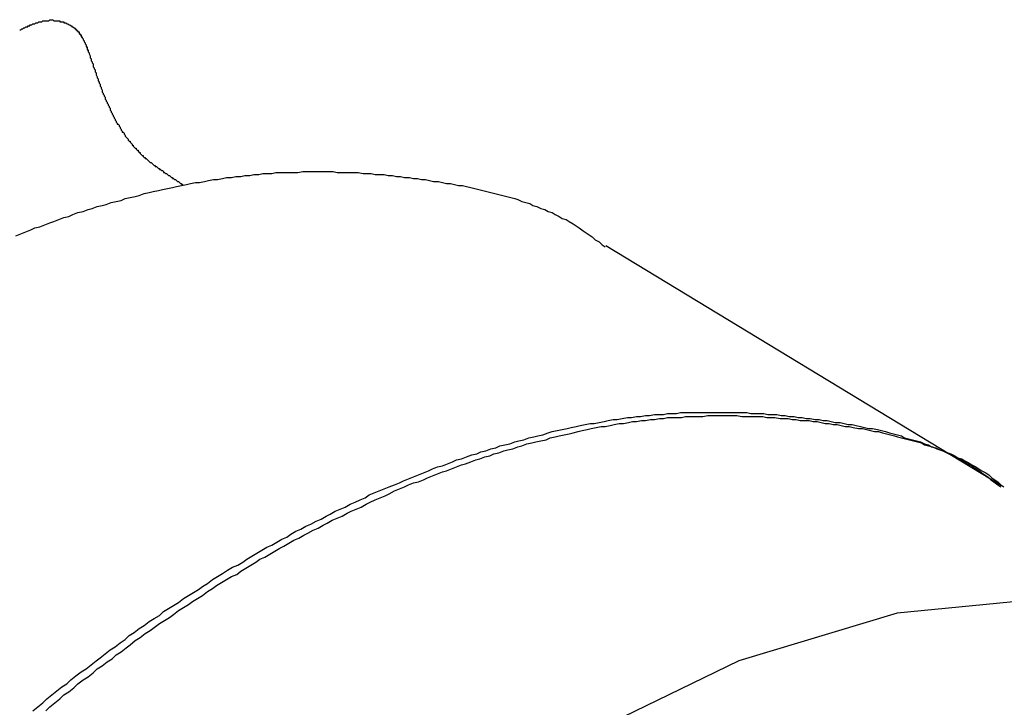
# Model space of a CAD drawing. Header units: millimetres. Extents: x 7187 to 8806, y -3756 to -2918.
# Tile 95 of 250: x 7833 to 7843, y -3619 to -3612. Entities that reach past the tile are written whole.
import ezdxf

# ---------------------------------------------------------------- set-up
doc = ezdxf.new("R2010")
doc.units = ezdxf.units.MM
doc.header["$LTSCALE"] = 3

msp = doc.modelspace()

# ---------------------------------------------------------------- linework, layer by layer
at = {"linetype": 'Continuous', "lineweight": 30}
msp.add_line((7842.8392, -3616.7666), (7838.8982, -3614.3772), dxfattribs=at)
at = {"linetype": 'Continuous', "lineweight": 30, "flags": 128}
msp.add_lwpolyline([(7845.8458, -3618.5304), (7844.6828, -3618.0659), (7843.2989, -3617.8855), (7841.7995, -3618.0339), (7840.2213, -3618.5074), (7838.6033, -3619.2944), (7836.9853, -3620.3755), (7835.4071, -3621.7241), (7833.9077, -3623.3069), (7832.5238, -3625.0851), (7831.2897, -3627.0147), (7830.2356, -3629.0483), (7829.3876, -3631.1359), (7828.7665, -3633.226), (7828.3876, -3635.2671), (7828.2603, -3637.209)], dxfattribs=at)
at = {"linetype": 'Continuous', "lineweight": 30}
for points in [[(7833.0626, -3612.2265, 0), (7833.0626, -3612.2265, 0), (7833.0726, -3612.2265, 0), (7833.0726, -3612.2265, 0), (7833.0826, -3612.2165, 0), (7833.0826, -3612.2165, 0), (7833.0826, -3612.2165, 0), (7833.0926, -3612.2165, 0), (7833.0926, -3612.2165, 0), (7833.1026, -3612.2065, 0), (7833.1026, -3612.2065, 0), (7833.1026, -3612.2065, 0), (7833.1126, -3612.2065, 0), (7833.1126, -3612.2065, 0), (7833.1226, -3612.1965, 0), (7833.1226, -3612.1965, 0), (7833.1326, -3612.1965, 0), (7833.1326, -3612.1965, 0), (7833.1326, -3612.1965, 0), (7833.1426, -3612.1965, 0), (7833.1426, -3612.1865, 0), (7833.1526, -3612.1865, 0), (7833.1526, -3612.1865, 0), (7833.1626, -3612.1865, 0), (7833.1626, -3612.1865, 0), (7833.1626, -3612.1765, 0), (7833.1726, -3612.1765, 0), (7833.1726, -3612.1765, 0), (7833.1826, -3612.1765, 0), (7833.1826, -3612.1765, 0), (7833.1826, -3612.1765, 0), (7833.1926, -3612.1665, 0), (7833.1926, -3612.1665, 0), (7833.2026, -3612.1665, 0), (7833.2026, -3612.1665, 0), (7833.2026, -3612.1665, 0), (7833.2126, -3612.1665, 0), (7833.2126, -3612.1665, 0), (7833.2226, -3612.1565, 0), (7833.2226, -3612.1565, 0), (7833.2326, -3612.1565, 0), (7833.2326, -3612.1565, 0), (7833.2326, -3612.1565, 0), (7833.2426, -3612.1565, 0), (7833.2426, -3612.1565, 0), (7833.2526, -3612.1465, 0), (7833.2526, -3612.1465, 0), (7833.2526, -3612.1465, 0), (7833.2626, -3612.1465, 0), (7833.2626, -3612.1465, 0), (7833.2726, -3612.1465, 0), (7833.2726, -3612.1465, 0), (7833.2726, -3612.1465, 0), (7833.2826, -3612.1465, 0), (7833.2826, -3612.1465, 0), (7833.2926, -3612.1365, 0), (7833.2926, -3612.1365, 0), (7833.2926, -3612.1365, 0), (7833.3026, -3612.1365, 0), (7833.3026, -3612.1365, 0), (7833.3126, -3612.1365, 0), (7833.3126, -3612.1365, 0), (7833.3126, -3612.1365, 0), (7833.3226, -3612.1365, 0), (7833.3226, -3612.1365, 0), (7833.3226, -3612.1365, 0), (7833.3326, -3612.1365, 0), (7833.3326, -3612.1365, 0), (7833.3426, -3612.1365, 0), (7833.3426, -3612.1365, 0), (7833.3426, -3612.1365, 0), (7833.3526, -3612.1365, 0), (7833.3526, -3612.1365, 0), (7833.3626, -3612.1265, 0), (7833.3626, -3612.1265, 0), (7833.3626, -3612.1265, 0), (7833.3726, -3612.1265, 0), (7833.3726, -3612.1265, 0), (7833.3726, -3612.1265, 0), (7833.3826, -3612.1265, 0), (7833.3826, -3612.1265, 0), (7833.3926, -3612.1265, 0), (7833.3926, -3612.1265, 0), (7833.3926, -3612.1265, 0), (7833.4026, -3612.1365, 0), (7833.4026, -3612.1365, 0), (7833.4026, -3612.1365, 0), (7833.4126, -3612.1365, 0), (7833.4126, -3612.1365, 0), (7833.4126, -3612.1365, 0), (7833.4226, -3612.1365, 0), (7833.4226, -3612.1365, 0), (7833.4326, -3612.1365, 0), (7833.4326, -3612.1365, 0), (7833.4326, -3612.1365, 0), (7833.4426, -3612.1365, 0), (7833.4426, -3612.1365, 0), (7833.4426, -3612.1365, 0), (7833.4526, -3612.1365, 0), (7833.4526, -3612.1365, 0), (7833.4526, -3612.1365, 0), (7833.4626, -3612.1365, 0), (7833.4626, -3612.1365, 0), (7833.4626, -3612.1465, 0), (7833.4726, -3612.1465, 0), (7833.4726, -3612.1465, 0), (7833.4726, -3612.1465, 0), (7833.4826, -3612.1465, 0), (7833.4826, -3612.1465, 0), (7833.4826, -3612.1465, 0), (7833.4926, -3612.1465, 0), (7833.4926, -3612.1465, 0), (7833.4926, -3612.1465, 0), (7833.5026, -3612.1465, 0), (7833.5026, -3612.1565, 0), (7833.5026, -3612.1565, 0), (7833.5126, -3612.1565, 0), (7833.5126, -3612.1565, 0), (7833.5126, -3612.1565, 0), (7833.5226, -3612.1565, 0), (7833.5226, -3612.1565, 0), (7833.5226, -3612.1565, 0), (7833.5326, -3612.1665, 0), (7833.5326, -3612.1665, 0), (7833.5326, -3612.1665, 0), (7833.5426, -3612.1665, 0), (7833.5426, -3612.1665, 0), (7833.5426, -3612.1665, 0), (7833.5526, -3612.1765, 0), (7833.5526, -3612.1765, 0), (7833.5526, -3612.1765, 0), (7833.5626, -3612.1765, 0), (7833.5626, -3612.1765, 0), (7833.5626, -3612.1765, 0), (7833.5626, -3612.1765, 0), (7833.5726, -3612.1865, 0), (7833.5726, -3612.1865, 0), (7833.5726, -3612.1865, 0), (7833.5826, -3612.1865, 0), (7833.5826, -3612.1865, 0), (7833.5826, -3612.1965, 0), (7833.5826, -3612.1965, 0), (7833.5926, -3612.1965, 0), (7833.5926, -3612.1965, 0), (7833.5926, -3612.1965, 0), (7833.6026, -3612.2065, 0), (7833.6026, -3612.2065, 0), (7833.6026, -3612.2065, 0), (7833.6026, -3612.2065, 0), (7833.6126, -3612.2065, 0), (7833.6126, -3612.2165, 0), (7833.6126, -3612.2165, 0), (7833.6126, -3612.2165, 0), (7833.6226, -3612.2165, 0), (7833.6226, -3612.2265, 0), (7833.6226, -3612.2265, 0), (7833.6226, -3612.2265, 0), (7833.6326, -3612.2265, 0), (7833.6326, -3612.2365, 0), (7833.6326, -3612.2365, 0), (7833.6326, -3612.2365, 0), (7833.6426, -3612.2365, 0), (7833.6426, -3612.2465, 0), (7833.6426, -3612.2465, 0), (7833.6426, -3612.2465, 0), (7833.6526, -3612.2465, 0), (7833.6526, -3612.2565, 0), (7833.6526, -3612.2565, 0), (7833.6526, -3612.2565, 0), (7833.6526, -3612.2665, 0), (7833.6626, -3612.2665, 0), (7833.6626, -3612.2665, 0), (7833.6626, -3612.2665, 0), (7833.6626, -3612.2765, 0), (7833.6726, -3612.2765, 0), (7833.6726, -3612.2765, 0), (7833.6726, -3612.2865, 0), (7833.6726, -3612.2865, 0), (7833.6726, -3612.2865, 0), (7833.6726, -3612.2965, 0), (7833.6826, -3612.2965, 0), (7833.6826, -3612.2965, 0), (7833.6826, -3612.3065, 0), (7833.6826, -3612.3065, 0), (7833.6826, -3612.3065, 0), (7833.6926, -3612.3165, 0), (7833.6926, -3612.3165, 0), (7833.6926, -3612.3165, 0), (7833.6926, -3612.3265, 0), (7833.6926, -3612.3265, 0), (7833.6926, -3612.3265, 0), (7833.7026, -3612.3365, 0), (7833.7026, -3612.3365, 0), (7833.7026, -3612.3365, 0), (7833.7026, -3612.3465, 0), (7833.7026, -3612.3465, 0), (7833.7026, -3612.3465, 0), (7833.7126, -3612.3565, 0), (7833.7126, -3612.3565, 0), (7833.7126, -3612.3565, 0), (7833.7126, -3612.3665, 0), (7833.7126, -3612.3665, 0), (7833.7126, -3612.3665, 0), (7833.7226, -3612.3765, 0), (7833.7226, -3612.3765, 0), (7833.7226, -3612.3865, 0), (7833.7226, -3612.3865, 0), (7833.7226, -3612.3865, 0), (7833.7226, -3612.3965, 0), (7833.7226, -3612.3965, 0), (7833.7326, -3612.3965, 0), (7833.7326, -3612.4065, 0), (7833.7326, -3612.4065, 0), (7833.7326, -3612.4165, 0), (7833.7326, -3612.4165, 0), (7833.7326, -3612.4165, 0), (7833.7326, -3612.4265, 0), (7833.7426, -3612.4265, 0), (7833.7426, -3612.4265, 0), (7833.7426, -3612.4365, 0), (7833.7426, -3612.4365, 0), (7833.7426, -3612.4465, 0), (7833.7426, -3612.4465, 0), (7833.7426, -3612.4465, 0)], [(7833.7426, -3612.4465, 0), (7833.7526, -3612.4565, 0), (7833.7526, -3612.4665, 0), (7833.7626, -3612.4865, 0), (7833.7626, -3612.4965, 0), (7833.7626, -3612.5065, 0), (7833.7726, -3612.5165, 0), (7833.7726, -3612.5265, 0), (7833.7726, -3612.5365, 0), (7833.7826, -3612.5465, 0), (7833.7826, -3612.5565, 0), (7833.7926, -3612.5665, 0), (7833.7926, -3612.5865, 0), (7833.7926, -3612.5965, 0), (7833.8026, -3612.6065, 0), (7833.8026, -3612.6165, 0), (7833.8126, -3612.6265, 0), (7833.8126, -3612.6365, 0), (7833.8126, -3612.6465, 0), (7833.8226, -3612.6565, 0), (7833.8226, -3612.6665, 0), (7833.8226, -3612.6765, 0), (7833.8326, -3612.6965, 0), (7833.8326, -3612.7065, 0), (7833.8426, -3612.7165, 0), (7833.8426, -3612.7265, 0), (7833.8426, -3612.7365, 0), (7833.8526, -3612.7465, 0), (7833.8526, -3612.7565, 0), (7833.8626, -3612.7665, 0), (7833.8626, -3612.7765, 0), (7833.8626, -3612.7865, 0), (7833.8726, -3612.7965, 0), (7833.8726, -3612.8065, 0), (7833.8826, -3612.8265, 0), (7833.8826, -3612.8365, 0), (7833.8826, -3612.8465, 0), (7833.8926, -3612.8565, 0), (7833.8926, -3612.8665, 0), (7833.9026, -3612.8765, 0), (7833.9026, -3612.8865, 0), (7833.9126, -3612.8965, 0), (7833.9126, -3612.9065, 0), (7833.9126, -3612.9165, 0), (7833.9226, -3612.9265, 0), (7833.9226, -3612.9365, 0), (7833.9326, -3612.9465, 0), (7833.9326, -3612.9565, 0), (7833.9426, -3612.9665, 0), (7833.9426, -3612.9765, 0), (7833.9526, -3612.9865, 0), (7833.9526, -3612.9965, 0), (7833.9626, -3613.0065, 0), (7833.9626, -3613.0165, 0), (7833.9626, -3613.0265, 0), (7833.9726, -3613.0365, 0), (7833.9726, -3613.0465, 0), (7833.9826, -3613.0565, 0), (7833.9826, -3613.0665, 0), (7833.9926, -3613.0765, 0), (7833.9926, -3613.0865, 0), (7834.0026, -3613.0965, 0), (7834.0026, -3613.1065, 0), (7834.0126, -3613.1165, 0), (7834.0126, -3613.1265, 0), (7834.0226, -3613.1365, 0), (7834.0226, -3613.1465, 0), (7834.0326, -3613.1565, 0), (7834.0326, -3613.1665, 0), (7834.0426, -3613.1665, 0), (7834.0526, -3613.1765, 0), (7834.0526, -3613.1865, 0), (7834.0626, -3613.1965, 0), (7834.0626, -3613.2065, 0), (7834.0726, -3613.2165, 0), (7834.0726, -3613.2265, 0), (7834.0826, -3613.2365, 0), (7834.0826, -3613.2465, 0), (7834.0926, -3613.2465, 0), (7834.1026, -3613.2565, 0), (7834.1026, -3613.2665, 0), (7834.1126, -3613.2765, 0), (7834.1126, -3613.2865, 0), (7834.1226, -3613.2965, 0), (7834.1226, -3613.2965, 0), (7834.1326, -3613.3065, 0), (7834.1426, -3613.3165, 0), (7834.1426, -3613.3265, 0), (7834.1526, -3613.3365, 0), (7834.1626, -3613.3365, 0), (7834.1626, -3613.3465, 0), (7834.1726, -3613.3565, 0), (7834.1826, -3613.3665, 0), (7834.1826, -3613.3765, 0), (7834.1926, -3613.3765, 0), (7834.1926, -3613.3865, 0), (7834.2026, -3613.3965, 0), (7834.2126, -3613.4065, 0), (7834.2226, -3613.4065, 0), (7834.2226, -3613.4165, 0), (7834.2326, -3613.4265, 0), (7834.2426, -3613.4265, 0), (7834.2426, -3613.4365, 0), (7834.2526, -3613.4465, 0), (7834.2626, -3613.4465, 0), (7834.2626, -3613.4565, 0), (7834.2726, -3613.4665, 0), (7834.2826, -3613.4765, 0), (7834.2926, -3613.4765, 0), (7834.2926, -3613.4865, 0), (7834.3026, -3613.4965, 0), (7834.3126, -3613.4965, 0), (7834.3126, -3613.5065, 0), (7834.3226, -3613.5065, 0), (7834.3326, -3613.5165, 0), (7834.3426, -3613.5265, 0), (7834.3426, -3613.5265, 0), (7834.3526, -3613.5365, 0), (7834.3626, -3613.5465, 0), (7834.3726, -3613.5465, 0), (7834.3826, -3613.5565, 0), (7834.3826, -3613.5565, 0), (7834.3926, -3613.5665, 0), (7834.4026, -3613.5765, 0), (7834.4126, -3613.5765, 0), (7834.4126, -3613.5865, 0), (7834.4226, -3613.5865, 0), (7834.4326, -3613.5965, 0), (7834.4426, -3613.6065, 0), (7834.4526, -3613.6065, 0), (7834.4526, -3613.6165, 0), (7834.4626, -3613.6165, 0), (7834.4726, -3613.6265, 0), (7834.4826, -3613.6265, 0), (7834.4926, -3613.6365, 0), (7834.4926, -3613.6465, 0), (7834.5026, -3613.6465, 0), (7834.5126, -3613.6565, 0), (7834.5226, -3613.6565, 0), (7834.5326, -3613.6665, 0), (7834.5326, -3613.6665, 0), (7834.5426, -3613.6765, 0), (7834.5526, -3613.6765, 0), (7834.5626, -3613.6865, 0), (7834.5726, -3613.6965, 0), (7834.5826, -3613.6965, 0), (7834.5826, -3613.7065, 0), (7834.5926, -3613.7065, 0), (7834.6026, -3613.7165, 0), (7834.6126, -3613.7165, 0), (7834.6226, -3613.7265, 0), (7834.6226, -3613.7265, 0), (7834.6326, -3613.7365, 0), (7834.6426, -3613.7365, 0), (7834.6526, -3613.7465, 0), (7834.6626, -3613.7565, 0), (7834.6726, -3613.7565, 0), (7834.6726, -3613.7665, 0), (7834.6826, -3613.7665, 0), (7834.6926, -3613.7765, 0)], [(7833.0226, -3614.2765, 0), (7833.0726, -3614.2565, 0), (7833.1226, -3614.2365, 0), (7833.1726, -3614.2165, 0), (7833.2126, -3614.1965, 0), (7833.2626, -3614.1865, 0), (7833.3126, -3614.1665, 0), (7833.3626, -3614.1465, 0), (7833.4026, -3614.1365, 0), (7833.4526, -3614.1165, 0), (7833.5026, -3614.0965, 0), (7833.5526, -3614.0865, 0), (7833.5926, -3614.0665, 0), (7833.6426, -3614.0465, 0), (7833.6926, -3614.0365, 0), (7833.7426, -3614.0165, 0), (7833.7826, -3614.0065, 0), (7833.8326, -3613.9865, 0), (7833.8826, -3613.9765, 0), (7833.9226, -3613.9665, 0), (7833.9726, -3613.9465, 0), (7834.0226, -3613.9365, 0), (7834.0726, -3613.9265, 0), (7834.1126, -3613.9065, 0), (7834.1626, -3613.8965, 0), (7834.2126, -3613.8865, 0), (7834.2526, -3613.8765, 0), (7834.3026, -3613.8565, 0), (7834.3526, -3613.8465, 0), (7834.3926, -3613.8365, 0), (7834.4426, -3613.8265, 0), (7834.4826, -3613.8165, 0), (7834.5326, -3613.8065, 0), (7834.5826, -3613.7965, 0), (7834.6226, -3613.7865, 0), (7834.6726, -3613.7765, 0), (7834.7226, -3613.7665, 0), (7834.7626, -3613.7565, 0), (7834.8126, -3613.7465, 0), (7834.8526, -3613.7465, 0), (7834.9026, -3613.7365, 0), (7834.9426, -3613.7265, 0), (7834.9926, -3613.7165, 0), (7835.0326, -3613.7165, 0), (7835.0826, -3613.7065, 0), (7835.1226, -3613.6965, 0), (7835.1726, -3613.6965, 0), (7835.2126, -3613.6865, 0), (7835.2626, -3613.6865, 0), (7835.3026, -3613.6765, 0), (7835.3526, -3613.6765, 0), (7835.3926, -3613.6665, 0), (7835.4426, -3613.6665, 0), (7835.4826, -3613.6565, 0), (7835.5326, -3613.6565, 0), (7835.5726, -3613.6565, 0), (7835.6126, -3613.6465, 0), (7835.6626, -3613.6465, 0), (7835.7026, -3613.6465, 0), (7835.7526, -3613.6465, 0), (7835.7926, -3613.6465, 0), (7835.8326, -3613.6465, 0), (7835.8826, -3613.6365, 0), (7835.9226, -3613.6365, 0), (7835.9626, -3613.6365, 0), (7836.0126, -3613.6365, 0), (7836.0526, -3613.6365, 0), (7836.0926, -3613.6365, 0), (7836.1426, -3613.6365, 0), (7836.1826, -3613.6365, 0), (7836.2226, -3613.6465, 0), (7836.2626, -3613.6465, 0), (7836.3126, -3613.6465, 0), (7836.3526, -3613.6465, 0), (7836.3926, -3613.6465, 0), (7836.4326, -3613.6465, 0), (7836.4826, -3613.6565, 0), (7836.5226, -3613.6565, 0), (7836.5626, -3613.6565, 0), (7836.6026, -3613.6665, 0), (7836.6426, -3613.6665, 0), (7836.6926, -3613.6665, 0), (7836.7326, -3613.6765, 0), (7836.7726, -3613.6765, 0), (7836.8126, -3613.6865, 0), (7836.8526, -3613.6865, 0), (7836.8926, -3613.6965, 0), (7836.9426, -3613.6965, 0), (7836.9826, -3613.7065, 0), (7837.0226, -3613.7065, 0), (7837.0626, -3613.7165, 0), (7837.1026, -3613.7165, 0), (7837.1426, -3613.7265, 0), (7837.1826, -3613.7365, 0), (7837.2326, -3613.7365, 0), (7837.2726, -3613.7465, 0), (7837.3126, -3613.7565, 0), (7837.3526, -3613.7565, 0), (7837.3926, -3613.7665, 0), (7837.4326, -3613.7765, 0), (7837.4726, -3613.7765, 0), (7837.5126, -3613.7865, 0), (7837.5526, -3613.7965, 0), (7837.5926, -3613.8065, 0), (7837.6326, -3613.8165, 0), (7837.6726, -3613.8265, 0), (7837.7126, -3613.8365, 0), (7837.7526, -3613.8465, 0), (7837.7926, -3613.8565, 0), (7837.8326, -3613.8665, 0), (7837.8726, -3613.8765, 0), (7837.9126, -3613.8865, 0), (7837.9526, -3613.8965, 0), (7837.9926, -3613.9065, 0), (7838.0226, -3613.9165, 0), (7838.0626, -3613.9365, 0), (7838.1026, -3613.9465, 0), (7838.1426, -3613.9565, 0), (7838.1726, -3613.9765, 0), (7838.2126, -3613.9865, 0), (7838.2526, -3614.0065, 0), (7838.2926, -3614.0165, 0), (7838.3226, -3614.0365, 0), (7838.3626, -3614.0465, 0), (7838.3926, -3614.0665, 0), (7838.4326, -3614.0865, 0), (7838.4626, -3614.1065, 0), (7838.5026, -3614.1165, 0), (7838.5326, -3614.1365, 0), (7838.5726, -3614.1565, 0), (7838.6026, -3614.1765, 0), (7838.6326, -3614.1965, 0), (7838.6726, -3614.2265, 0), (7838.7026, -3614.2465, 0), (7838.7326, -3614.2665, 0), (7838.7626, -3614.2865, 0), (7838.7926, -3614.3165, 0), (7838.8326, -3614.3365, 0), (7838.8626, -3614.3665, 0), (7838.8926, -3614.3865, 0)], [(7833.1926, -3619.0065, 0), (7833.2426, -3618.9665, 0), (7833.2926, -3618.9265, 0), (7833.3326, -3618.8865, 0), (7833.3826, -3618.8465, 0), (7833.4326, -3618.8065, 0), (7833.4826, -3618.7665, 0), (7833.5326, -3618.7365, 0), (7833.5726, -3618.6965, 0), (7833.6226, -3618.6565, 0), (7833.6726, -3618.6165, 0), (7833.7226, -3618.5865, 0), (7833.7726, -3618.5465, 0), (7833.8226, -3618.5065, 0), (7833.8626, -3618.4765, 0), (7833.9126, -3618.4365, 0), (7833.9626, -3618.3965, 0), (7834.0126, -3618.3665, 0), (7834.0626, -3618.3265, 0), (7834.1126, -3618.2965, 0), (7834.1526, -3618.2565, 0), (7834.2026, -3618.2265, 0), (7834.2526, -3618.1865, 0), (7834.3026, -3618.1565, 0), (7834.3526, -3618.1165, 0), (7834.4026, -3618.0865, 0), (7834.4526, -3618.0565, 0), (7834.4926, -3618.0165, 0), (7834.5426, -3617.9865, 0), (7834.5926, -3617.9565, 0), (7834.6426, -3617.9265, 0), (7834.6926, -3617.8865, 0), (7834.7426, -3617.8565, 0), (7834.7926, -3617.8265, 0), (7834.8426, -3617.7965, 0), (7834.8826, -3617.7665, 0), (7834.9326, -3617.7365, 0), (7834.9826, -3617.6965, 0), (7835.0326, -3617.6665, 0), (7835.0826, -3617.6365, 0), (7835.1326, -3617.6065, 0), (7835.1826, -3617.5765, 0), (7835.2326, -3617.5565, 0), (7835.2826, -3617.5265, 0), (7835.3226, -3617.4965, 0), (7835.3726, -3617.4665, 0), (7835.4226, -3617.4365, 0), (7835.4726, -3617.4065, 0), (7835.5226, -3617.3765, 0), (7835.5726, -3617.3565, 0), (7835.6226, -3617.3265, 0), (7835.6726, -3617.2965, 0), (7835.7226, -3617.2765, 0), (7835.7626, -3617.2465, 0), (7835.8126, -3617.2165, 0), (7835.8626, -3617.1965, 0), (7835.9126, -3617.1665, 0), (7835.9626, -3617.1465, 0), (7836.0126, -3617.1165, 0), (7836.0626, -3617.0965, 0), (7836.1126, -3617.0665, 0), (7836.1526, -3617.0465, 0), (7836.2026, -3617.0165, 0), (7836.2526, -3616.9965, 0), (7836.3026, -3616.9765, 0), (7836.3526, -3616.9465, 0), (7836.4026, -3616.9265, 0), (7836.4526, -3616.9065, 0), (7836.5026, -3616.8865, 0), (7836.5426, -3616.8565, 0), (7836.5926, -3616.8365, 0), (7836.6426, -3616.8165, 0), (7836.6926, -3616.7965, 0), (7836.7426, -3616.7765, 0), (7836.7926, -3616.7565, 0), (7836.8426, -3616.7365, 0), (7836.8826, -3616.7165, 0), (7836.9326, -3616.6965, 0), (7836.9826, -3616.6765, 0), (7837.0326, -3616.6565, 0), (7837.0826, -3616.6365, 0), (7837.1326, -3616.6165, 0), (7837.1726, -3616.5965, 0), (7837.2226, -3616.5765, 0), (7837.2726, -3616.5665, 0), (7837.3226, -3616.5465, 0), (7837.3726, -3616.5265, 0), (7837.4126, -3616.5065, 0), (7837.4626, -3616.4965, 0), (7837.5126, -3616.4765, 0), (7837.5626, -3616.4565, 0), (7837.6126, -3616.4465, 0), (7837.6526, -3616.4265, 0), (7837.7026, -3616.4165, 0), (7837.7526, -3616.3965, 0), (7837.8026, -3616.3865, 0), (7837.8426, -3616.3665, 0), (7837.8926, -3616.3565, 0), (7837.9426, -3616.3465, 0), (7837.9926, -3616.3265, 0), (7838.0326, -3616.3165, 0), (7838.0826, -3616.3065, 0), (7838.1326, -3616.2865, 0), (7838.1826, -3616.2765, 0), (7838.2226, -3616.2665, 0), (7838.2726, -3616.2565, 0), (7838.3226, -3616.2365, 0), (7838.3626, -3616.2265, 0), (7838.4126, -3616.2165, 0), (7838.4626, -3616.2065, 0), (7838.5126, -3616.1965, 0), (7838.5526, -3616.1865, 0), (7838.6026, -3616.1765, 0), (7838.6426, -3616.1665, 0), (7838.6926, -3616.1565, 0), (7838.7426, -3616.1465, 0), (7838.7826, -3616.1465, 0), (7838.8326, -3616.1365, 0), (7838.8826, -3616.1265, 0), (7838.9226, -3616.1165, 0), (7838.9726, -3616.1065, 0), (7839.0126, -3616.1065, 0), (7839.0626, -3616.0965, 0), (7839.1126, -3616.0865, 0), (7839.1526, -3616.0865, 0), (7839.2026, -3616.0765, 0), (7839.2426, -3616.0765, 0), (7839.2926, -3616.0665, 0), (7839.3326, -3616.0665, 0), (7839.3826, -3616.0565, 0), (7839.4226, -3616.0565, 0), (7839.4726, -3616.0565, 0), (7839.5126, -3616.0465, 0), (7839.5626, -3616.0465, 0), (7839.6026, -3616.0465, 0), (7839.6426, -3616.0365, 0), (7839.6926, -3616.0365, 0), (7839.7326, -3616.0365, 0), (7839.7826, -3616.0365, 0), (7839.8226, -3616.0365, 0), (7839.8726, -3616.0365, 0), (7839.9126, -3616.0365, 0), (7839.9526, -3616.0365, 0), (7840.0026, -3616.0365, 0), (7840.0426, -3616.0365, 0), (7840.0826, -3616.0365, 0), (7840.1326, -3616.0365, 0), (7840.1726, -3616.0365, 0), (7840.2126, -3616.0365, 0), (7840.2626, -3616.0365, 0), (7840.3026, -3616.0365, 0), (7840.3426, -3616.0465, 0), (7840.3826, -3616.0465, 0), (7840.4326, -3616.0465, 0), (7840.4726, -3616.0465, 0), (7840.5126, -3616.0565, 0), (7840.5626, -3616.0565, 0), (7840.6026, -3616.0565, 0), (7840.6426, -3616.0665, 0), (7840.6826, -3616.0665, 0), (7840.7226, -3616.0765, 0), (7840.7726, -3616.0765, 0), (7840.8126, -3616.0865, 0), (7840.8526, -3616.0865, 0), (7840.8926, -3616.0965, 0), (7840.9326, -3616.0965, 0), (7840.9826, -3616.1065, 0), (7841.0226, -3616.1065, 0), (7841.0626, -3616.1165, 0), (7841.1026, -3616.1165, 0), (7841.1426, -3616.1265, 0), (7841.1826, -3616.1365, 0), (7841.2326, -3616.1365, 0), (7841.2726, -3616.1465, 0), (7841.3126, -3616.1565, 0), (7841.3526, -3616.1565, 0), (7841.3926, -3616.1665, 0), (7841.4326, -3616.1765, 0), (7841.4726, -3616.1865, 0), (7841.5126, -3616.1965, 0), (7841.5526, -3616.1965, 0), (7841.6026, -3616.2065, 0), (7841.6426, -3616.2165, 0), (7841.6826, -3616.2265, 0), (7841.7226, -3616.2365, 0), (7841.7626, -3616.2465, 0), (7841.8026, -3616.2565, 0), (7841.8426, -3616.2665, 0), (7841.8726, -3616.2865, 0), (7841.9126, -3616.2965, 0), (7841.9526, -3616.3065, 0), (7841.9926, -3616.3165, 0), (7842.0326, -3616.3265, 0), (7842.0726, -3616.3465, 0), (7842.1126, -3616.3565, 0), (7842.1426, -3616.3765, 0), (7842.1826, -3616.3865, 0), (7842.2226, -3616.4065, 0), (7842.2526, -3616.4165, 0), (7842.2926, -3616.4365, 0), (7842.3326, -3616.4565, 0), (7842.3626, -3616.4665, 0), (7842.4026, -3616.4865, 0), (7842.4326, -3616.5065, 0), (7842.4726, -3616.5265, 0), (7842.5026, -3616.5465, 0), (7842.5426, -3616.5665, 0), (7842.5726, -3616.5865, 0), (7842.6026, -3616.6065, 0), (7842.6426, -3616.6365, 0), (7842.6726, -3616.6565, 0), (7842.7026, -3616.6765, 0), (7842.7326, -3616.7065, 0), (7842.7626, -3616.7265, 0), (7842.8026, -3616.7565, 0), (7842.8326, -3616.7765, 0)], [(7833.3226, -3619.0065, 0), (7833.3626, -3618.9665, 0), (7833.4126, -3618.9265, 0), (7833.4626, -3618.8865, 0), (7833.5026, -3618.8465, 0), (7833.5526, -3618.8165, 0), (7833.6026, -3618.7765, 0), (7833.6426, -3618.7365, 0), (7833.6926, -3618.6965, 0), (7833.7426, -3618.6665, 0), (7833.7926, -3618.6265, 0), (7833.8326, -3618.5865, 0), (7833.8826, -3618.5565, 0), (7833.9326, -3618.5165, 0), (7833.9826, -3618.4865, 0), (7834.0226, -3618.4465, 0), (7834.0726, -3618.4165, 0), (7834.1226, -3618.3765, 0), (7834.1626, -3618.3465, 0), (7834.2126, -3618.3065, 0), (7834.2626, -3618.2765, 0), (7834.3126, -3618.2365, 0), (7834.3626, -3618.2065, 0), (7834.4026, -3618.1765, 0), (7834.4526, -3618.1365, 0), (7834.5026, -3618.1065, 0), (7834.5526, -3618.0765, 0), (7834.5926, -3618.0465, 0), (7834.6426, -3618.0065, 0), (7834.6926, -3617.9765, 0), (7834.7426, -3617.9465, 0), (7834.7826, -3617.9165, 0), (7834.8326, -3617.8865, 0), (7834.8826, -3617.8565, 0), (7834.9326, -3617.8165, 0), (7834.9826, -3617.7865, 0), (7835.0226, -3617.7565, 0), (7835.0726, -3617.7265, 0), (7835.1226, -3617.6965, 0), (7835.1726, -3617.6665, 0), (7835.2226, -3617.6465, 0), (7835.2626, -3617.6165, 0), (7835.3126, -3617.5865, 0), (7835.3626, -3617.5565, 0), (7835.4126, -3617.5265, 0), (7835.4526, -3617.4965, 0), (7835.5026, -3617.4765, 0), (7835.5526, -3617.4465, 0), (7835.6026, -3617.4165, 0), (7835.6526, -3617.3865, 0), (7835.6926, -3617.3665, 0), (7835.7426, -3617.3365, 0), (7835.7926, -3617.3065, 0), (7835.8426, -3617.2865, 0), (7835.8926, -3617.2565, 0), (7835.9326, -3617.2365, 0), (7835.9826, -3617.2065, 0), (7836.0326, -3617.1865, 0), (7836.0826, -3617.1565, 0), (7836.1226, -3617.1365, 0), (7836.1726, -3617.1065, 0), (7836.2226, -3617.0865, 0), (7836.2726, -3617.0665, 0), (7836.3226, -3617.0365, 0), (7836.3626, -3617.0165, 0), (7836.4126, -3616.9965, 0), (7836.4626, -3616.9765, 0), (7836.5126, -3616.9465, 0), (7836.5526, -3616.9265, 0), (7836.6026, -3616.9065, 0), (7836.6526, -3616.8865, 0), (7836.7026, -3616.8665, 0), (7836.7426, -3616.8465, 0), (7836.7926, -3616.8165, 0), (7836.8426, -3616.7965, 0), (7836.8926, -3616.7765, 0), (7836.9326, -3616.7565, 0), (7836.9826, -3616.7365, 0), (7837.0326, -3616.7265, 0), (7837.0826, -3616.7065, 0), (7837.1226, -3616.6865, 0), (7837.1726, -3616.6665, 0), (7837.2226, -3616.6465, 0), (7837.2726, -3616.6265, 0), (7837.3126, -3616.6165, 0), (7837.3626, -3616.5965, 0), (7837.4126, -3616.5765, 0), (7837.4626, -3616.5565, 0), (7837.5026, -3616.5465, 0), (7837.5526, -3616.5265, 0), (7837.6026, -3616.5065, 0), (7837.6426, -3616.4965, 0), (7837.6926, -3616.4765, 0), (7837.7426, -3616.4665, 0), (7837.7826, -3616.4465, 0), (7837.8326, -3616.4365, 0), (7837.8826, -3616.4165, 0), (7837.9226, -3616.4065, 0), (7837.9726, -3616.3965, 0), (7838.0226, -3616.3765, 0), (7838.0626, -3616.3665, 0), (7838.1126, -3616.3465, 0), (7838.1626, -3616.3365, 0), (7838.2026, -3616.3265, 0), (7838.2526, -3616.3165, 0), (7838.3026, -3616.3065, 0), (7838.3426, -3616.2865, 0), (7838.3926, -3616.2765, 0), (7838.4326, -3616.2665, 0), (7838.4826, -3616.2565, 0), (7838.5326, -3616.2465, 0), (7838.5726, -3616.2365, 0), (7838.6226, -3616.2265, 0), (7838.6626, -3616.2165, 0), (7838.7126, -3616.2065, 0), (7838.7526, -3616.1965, 0), (7838.8026, -3616.1865, 0), (7838.8526, -3616.1765, 0), (7838.8926, -3616.1765, 0), (7838.9426, -3616.1665, 0), (7838.9826, -3616.1565, 0), (7839.0326, -3616.1465, 0), (7839.0726, -3616.1465, 0), (7839.1226, -3616.1365, 0), (7839.1626, -3616.1265, 0), (7839.2026, -3616.1265, 0), (7839.2526, -3616.1165, 0), (7839.2926, -3616.1165, 0), (7839.3426, -3616.1065, 0), (7839.3826, -3616.1065, 0), (7839.4326, -3616.0965, 0), (7839.4726, -3616.0965, 0), (7839.5126, -3616.0865, 0), (7839.5626, -3616.0865, 0), (7839.6026, -3616.0865, 0), (7839.6526, -3616.0865, 0), (7839.6926, -3616.0765, 0), (7839.7326, -3616.0765, 0), (7839.7826, -3616.0765, 0), (7839.8226, -3616.0765, 0), (7839.8626, -3616.0765, 0), (7839.9126, -3616.0665, 0), (7839.9526, -3616.0665, 0), (7839.9926, -3616.0665, 0), (7840.0326, -3616.0665, 0), (7840.0826, -3616.0665, 0), (7840.1226, -3616.0665, 0), (7840.1626, -3616.0665, 0), (7840.2026, -3616.0665, 0), (7840.2526, -3616.0765, 0), (7840.2926, -3616.0765, 0), (7840.3326, -3616.0765, 0), (7840.3726, -3616.0765, 0), (7840.4226, -3616.0765, 0), (7840.4626, -3616.0765, 0), (7840.5026, -3616.0865, 0), (7840.5426, -3616.0865, 0), (7840.5826, -3616.0865, 0), (7840.6326, -3616.0965, 0), (7840.6726, -3616.0965, 0), (7840.7126, -3616.0965, 0), (7840.7526, -3616.1065, 0), (7840.7926, -3616.1065, 0), (7840.8326, -3616.1165, 0), (7840.8726, -3616.1165, 0), (7840.9226, -3616.1165, 0), (7840.9626, -3616.1265, 0), (7841.0026, -3616.1265, 0), (7841.0426, -3616.1365, 0), (7841.0826, -3616.1465, 0), (7841.1226, -3616.1465, 0), (7841.1626, -3616.1565, 0), (7841.2026, -3616.1565, 0), (7841.2426, -3616.1665, 0), (7841.2826, -3616.1765, 0), (7841.3226, -3616.1765, 0), (7841.3626, -3616.1865, 0), (7841.4126, -3616.1965, 0), (7841.4526, -3616.1965, 0), (7841.4926, -3616.2065, 0), (7841.5326, -3616.2165, 0), (7841.5726, -3616.2265, 0), (7841.6126, -3616.2265, 0), (7841.6526, -3616.2365, 0), (7841.6926, -3616.2465, 0), (7841.7326, -3616.2565, 0), (7841.7726, -3616.2665, 0), (7841.8026, -3616.2765, 0), (7841.8426, -3616.2865, 0), (7841.8826, -3616.2965, 0), (7841.9226, -3616.3065, 0), (7841.9626, -3616.3165, 0), (7842.0026, -3616.3265, 0), (7842.0426, -3616.3365, 0), (7842.0726, -3616.3565, 0), (7842.1126, -3616.3665, 0), (7842.1526, -3616.3765, 0), (7842.1926, -3616.3965, 0), (7842.2226, -3616.4065, 0), (7842.2626, -3616.4165, 0), (7842.3026, -3616.4365, 0), (7842.3326, -3616.4465, 0), (7842.3726, -3616.4665, 0), (7842.4026, -3616.4865, 0), (7842.4426, -3616.4965, 0), (7842.4726, -3616.5165, 0), (7842.5126, -3616.5365, 0), (7842.5426, -3616.5565, 0), (7842.5826, -3616.5765, 0), (7842.6126, -3616.5965, 0), (7842.6426, -3616.6165, 0), (7842.6826, -3616.6365, 0), (7842.7126, -3616.6565, 0), (7842.7426, -3616.6865, 0), (7842.7726, -3616.7065, 0), (7842.8026, -3616.7265, 0), (7842.8326, -3616.7565, 0), (7842.8626, -3616.7765, 0)]]:
    msp.add_polyline3d(points, dxfattribs=at)

doc.saveas('drawing.dxf')
